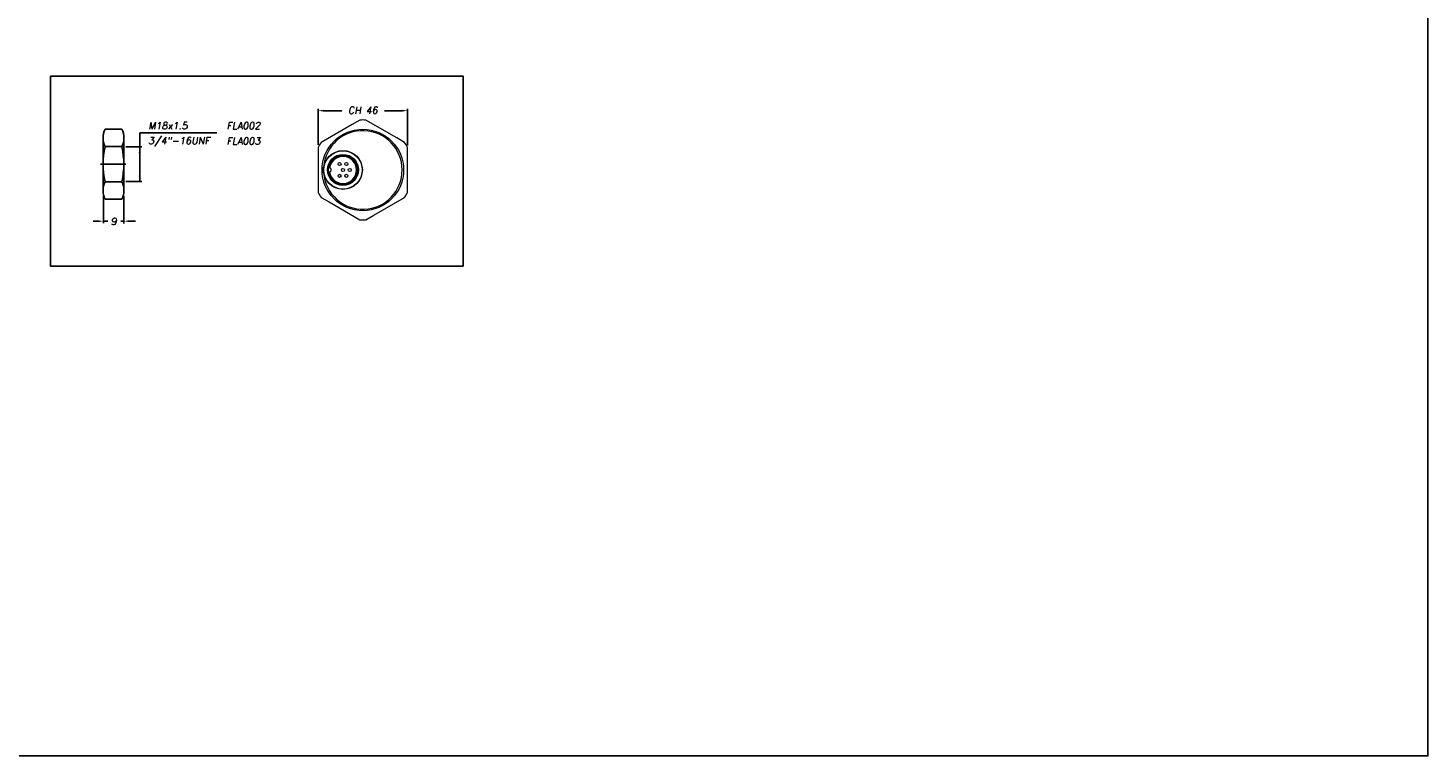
# Model space of a CAD drawing. Extents: x 756 to 1141, y 447 to 697.
# Tile 2 of 3: x 900 to 1141, y 447 to 572. Entities that reach past the tile are written whole.
import ezdxf
from ezdxf.enums import TextEntityAlignment as Align

# ---------------------------------------------------------------- set-up
doc = ezdxf.new("R2010")
doc.units = 0
doc.header["$LTSCALE"] = 10
doc.header["$MEASUREMENT"] = 0
doc.layers.get('0').update_dxf_attribs({"linetype": 'CONTINUOUS'})
doc.layers.add('QUOTE', color=7, linetype='CONTINUOUS')
doc.styles.add('DEM2', font='romans.shx', dxfattribs={"oblique": 10})

msp = doc.modelspace()

# ---------------------------------------------------------------- linework, layer by layer
at = {"color": 7, "linetype": 'Continuous', "lineweight": 15}
for p, q in [((956.04, 555.86), (950.72, 552.78)), ((957.4, 556.64), (956.04, 555.86)), ((963.71, 553.57), (958.38, 556.64)), ((965.07, 552.78), (963.71, 553.57)), ((950.23, 551.93), (950.23, 550.36)), ((965.56, 545.79), (965.56, 551.93)), ((950.23, 550.36), (950.23, 544.21)), ((951.16, 548.57), (951.08, 548.57)), ((951.16, 548.57), (951.18, 548.57)), ((951.08, 547.57), (951.16, 547.57)), ((951.16, 547.57), (951.18, 547.57)), ((965.56, 544.21), (965.56, 545.79)), ((950.72, 543.36), (952.08, 542.58)), ((952.08, 542.58), (957.4, 539.5)), ((959.75, 540.29), (965.07, 543.36)), ((958.38, 539.5), (959.75, 540.29))]:
    msp.add_line(p, q, dxfattribs=at)
for centre, radius in [((957.89, 548.07), 7), ((954.48, 548.07), 3.33), ((954.48, 548.07), 3.3), ((954.48, 548.07), 2.67), ((954.48, 548.07), 2.58), ((954.48, 548.07), 2.5), ((954.48, 548.07), 2.47), ((953.89, 549.08), 0.267), ((953.89, 549.08), 0.267), ((953.89, 549.08), 0.267), ((954.48, 548.07), 0.267), ((954.48, 548.07), 0.267), ((954.48, 548.07), 0.267), ((955.06, 549.08), 0.267), ((955.06, 549.08), 0.267), ((955.06, 549.08), 0.267), ((955.64, 548.07), 0.267), ((955.64, 548.07), 0.267), ((955.64, 548.07), 0.267), ((953.89, 547.06), 0.267), ((953.89, 547.06), 0.267), ((953.89, 547.06), 0.267), ((955.06, 547.06), 0.267), ((955.06, 547.06), 0.267), ((955.06, 547.06), 0.267)]:
    msp.add_circle(centre, radius, dxfattribs=at)
for centre, radius, start, end in [((957.89, 548.07), 8.58, 86.7214, 93.2786), ((957.89, 548.07), 6.75, 184.248, 175.752), ((957.89, 548.07), 8.58, 146.7214, 153.2786), ((957.89, 548.07), 8.58, 26.7214, 33.2786), ((957.89, 548.07), 6.83, 175.8039, 184.1961), ((954.48, 548.07), 2.33, 188.1921, 171.8079), ((952.14, 548.07), 0.333, 274.096, 85.904), ((957.89, 548.07), 8.58, 206.7214, 213.2786), ((957.89, 548.07), 8.58, 326.7214, 333.2786), ((957.89, 548.07), 8.58, 266.7214, 273.2786)]:
    msp.add_arc(centre, radius, start, end, dxfattribs=at)
at = {"layer": 'QUOTE', "linetype": 'Continuous'}
for p, q in [((950.23, 552.39), (950.23, 558.55)), ((951.14, 558.25), (954.27, 558.25)), ((961.59, 558.25), (964.65, 558.25)), ((965.56, 552.29), (965.56, 558.55)), ((919.56, 546.08), (919.56, 552.04))]:
    msp.add_line(p, q, dxfattribs=at)
at = {"layer": 'QUOTE'}
for p, q in [((913.29, 553.57), (913.29, 544.55)), ((916.51, 555.08), (913.61, 555.08)), ((916.83, 553.57), (916.83, 544.55)), ((919.56, 554.44), (932.83, 554.44)), ((919.56, 552.04), (919.56, 554.44)), ((916.51, 552.07), (913.61, 552.07)), ((917.19, 552.04), (919.91, 552.04)), ((912.85, 549.06), (917.19, 549.06)), ((916.51, 546.05), (913.61, 546.05)), ((917.19, 546.08), (919.91, 546.08)), ((913.32, 538.93), (913.32, 543.59)), ((916.83, 538.89), (916.83, 543.59)), ((916.51, 543.05), (913.61, 543.05)), ((912.32, 539.27), (911.59, 539.27)), ((913.32, 539.27), (914.09, 539.27)), ((916.3, 539.27), (916.83, 539.27)), ((917.83, 539.27), (918.83, 539.27))]:
    msp.add_line(p, q, dxfattribs=at)
for points in [[(755.76, 697.5), (1140.84, 697.5), (1140.84, 447.41), (755.76, 447.41)], [(904.23, 564.18), (975.12, 564.18), (975.12, 531.56), (904.23, 531.56)]]:
    msp.add_lwpolyline(points, close=True, dxfattribs=at)
for centre, radius, start, end in [((916.91, 553.57), 3.63, 155.5017, 204.4983), ((913.21, 553.57), 3.63, 335.5017, 24.4983), ((927.3, 549.06), 14.02, 167.6093, 192.3907), ((902.81, 549.06), 14.02, 347.6093, 12.3907), ((916.91, 544.55), 3.63, 155.5017, 204.4983), ((913.21, 544.55), 3.63, 335.5017, 24.4983)]:
    msp.add_arc(centre, radius, start, end, dxfattribs=at)
at = {"layer": 'QUOTE', "linetype": 'Continuous'}
for points in [[(951.23, 558.41), (951.23, 558.08), (950.23, 558.25)], [(964.56, 558.41), (964.56, 558.08), (965.56, 558.25)], [(919.39, 551.04), (919.73, 551.04), (919.56, 552.04)], [(919.39, 547.08), (919.73, 547.08), (919.56, 546.08)]]:
    msp.add_solid(points, dxfattribs=at)
at = {"layer": 'QUOTE'}
for points in [[(912.32, 539.44), (912.32, 539.1), (913.32, 539.27)], [(917.83, 539.44), (917.83, 539.1), (916.83, 539.27)]]:
    msp.add_solid(points, dxfattribs=at)

# ---------------------------------------------------------------- texts
at = {"layer": 'QUOTE', "style": 'DEM2', "oblique": 10}
for s, p in [('M18x1.5', (921.05, 555.68)), ('FLA002', (934.49, 555.68)), ('3/4"-16UNF', (921.02, 553.09)), ('FLA003', (934.49, 553.05))]:
    msp.add_text(s, height=1.2, dxfattribs=at).set_placement(p, align=Align.MIDDLE_LEFT)
at = {"layer": 'QUOTE', "char_height": 1.2, "attachment_point": 5, "style": 'DEM2'}
for s, insert in [('\\A1;CH 46', (957.89, 558.3)), ('\\A1;9', (915.1, 539.27))]:
    msp.add_mtext(s, dxfattribs=dict(at, insert=insert))

doc.saveas('drawing.dxf')
